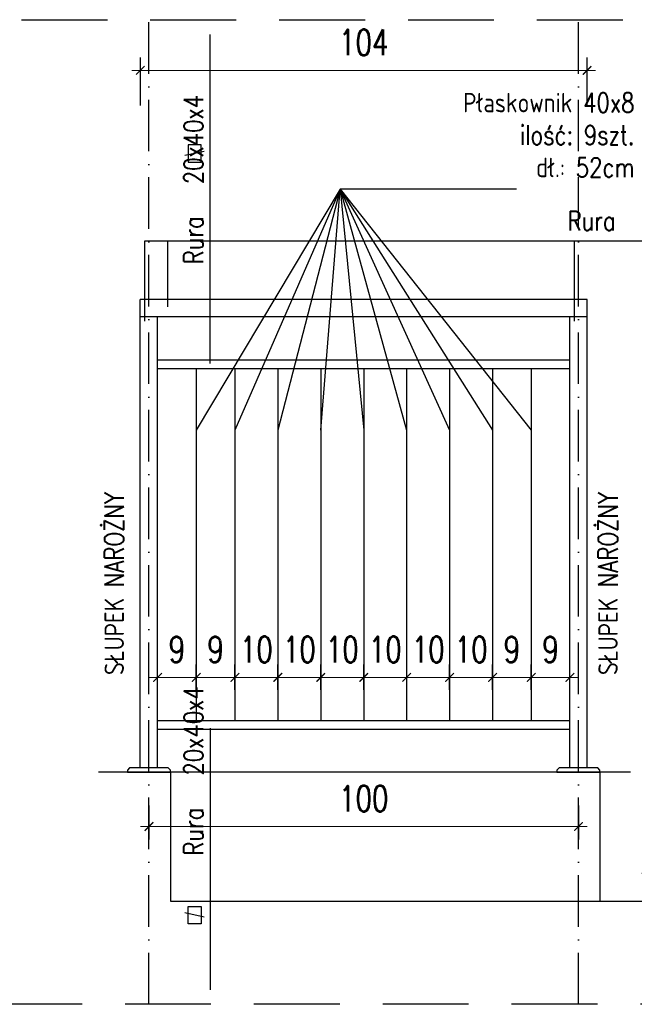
# Model space of a CAD drawing. Header units: millimetres. Extents: x 31969 to 285678, y -69766 to -1123.
# Tile 21 of 161: x 142151 to 142437, y -20375 to -19917. Entities that reach past the tile are written whole.
import ezdxf

# ---------------------------------------------------------------- set-up
doc = ezdxf.new("R2010")
doc.units = ezdxf.units.MM
for name, pattern in [('ACAD_ISO03W100', [30, 12, -18]), ('ACAD_ISO10W100', [18, 12, -3, 0, -3]), ('HIDDEN', [0.375, 0.25, -0.125])]:
    doc.linetypes.add(name, pattern=pattern)
for name, color, linetype in [('a-balustrada i pochwyt', 1, 'Continuous'), ('a-balustrady detal', 5, 'Continuous'), ('a-opis 2', 1, 'Continuous'), ('a-osie', 4, 'ACAD_ISO10W100'), ('a-przerywana', 250, 'HIDDEN'), ('a-widokowa', 3, 'Continuous'), ('a-wymiary', 11, 'Continuous')]:
    doc.layers.add(name, color=color, linetype=linetype)
doc.styles.add('WYMIAR', font='romans.shx', dxfattribs={"width": 0.8})
doc.styles.add('WYMIARY', font='simplex.shx', dxfattribs={"width": 0.75})
doc.dimstyles.new('MAREK50', dxfattribs={"dimtxt": 12.5, "dimasz": 5, "dimexe": 3, "dimexo": 2, "dimgap": 3.5, "dimtad": 1, "dimdec": 1, "dimdsep": 46, "dimtxsty": 'WYMIARY', "dimblk1": 'ARCHTICK', "dimblk2": 'ARCHTICK', "dimsah": 1, "dimcen": 2.5, "dimdle": 5, "dimadec": 0, "dimazin": 0, "dimtfac": 1, "dimtdec": 1, "dimtmove": 1, "dimatfit": 3, "dimldrblk": 'ARCHTICK', "dimfxl": 0, "dimtolj": 1, "dimtzin": 0, "dimarcsym": 0})

# ---------------------------------------------------------------- blocks, each defined once
blk = doc.blocks.new('_ARCHTICK')
at = {"color": 0, "linetype": 'ByBlock', "const_width": 0.15}
blk.add_lwpolyline([(-0.5, -0.5), (0.5, 0.5)], dxfattribs=at)
blk = doc.blocks.new('*D1127')
at = {"layer": 'a-wymiary', "color": 0, "linetype": 'ACAD_ISO03W100', "lineweight": -2, "ltscale": 100}
blk.add_line((139606.08, -20183.36), (139606.08, -20177.47), dxfattribs=at)
at = {"layer": 'a-wymiary', "color": 0, "lineweight": -2, "ltscale": 100}
blk.add_line((139615.08, -20183.36), (139615.08, -20177.47), dxfattribs=at)
at = {"layer": 'a-wymiary', "color": 0, "lineweight": 0, "ltscale": 100}
blk.add_line((139604.08, -20180.47), (139617.08, -20180.47), dxfattribs=at)
at = {"layer": 'DEFPOINTS', "color": 0, "ltscale": 100}
for p in [(139615.08, -20180.47), (139606.08, -20185.36), (139615.08, -20185.36)]:
    blk.add_point(p, dxfattribs=at)
at = {"layer": 'a-wymiary', "color": 0, "lineweight": 0, "ltscale": 100, "xscale": 2, "yscale": 2, "zscale": 2, "rotation": 180}
blk.add_blockref('_ARCHTICK', (139606.08, -20180.47), dxfattribs=at)
at = {"layer": 'a-wymiary', "color": 0, "lineweight": 0, "ltscale": 100, "xscale": 2, "yscale": 2, "zscale": 2}
blk.add_blockref('_ARCHTICK', (139615.08, -20180.47), dxfattribs=at)
at = {"layer": 'a-wymiary', "color": 0, "ltscale": 100, "insert": (139610.58, -20173.97), "char_height": 6, "attachment_point": 5, "style": 'WYMIARY'}
blk.add_mtext('\\A1;9', dxfattribs=at)
blk = doc.blocks.new('*D1128')
at = {"layer": 'a-wymiary', "color": 0, "linetype": 'ACAD_ISO03W100', "lineweight": -2, "ltscale": 100}
blk.add_line((139635.08, -20183.36), (139635.08, -20177.47), dxfattribs=at)
at = {"layer": 'a-wymiary', "color": 0, "lineweight": -2, "ltscale": 100}
blk.add_line((139645.08, -20183.36), (139645.08, -20177.47), dxfattribs=at)
at = {"layer": 'a-wymiary', "color": 0, "lineweight": 0, "ltscale": 100}
blk.add_line((139633.08, -20180.47), (139647.08, -20180.47), dxfattribs=at)
at = {"layer": 'DEFPOINTS', "color": 0, "ltscale": 100}
for p in [(139645.08, -20180.47), (139635.08, -20185.36), (139645.08, -20185.36)]:
    blk.add_point(p, dxfattribs=at)
at = {"layer": 'a-wymiary', "color": 0, "lineweight": 0, "ltscale": 100, "xscale": 2, "yscale": 2, "zscale": 2, "rotation": 180}
blk.add_blockref('_ARCHTICK', (139635.08, -20180.47), dxfattribs=at)
at = {"layer": 'a-wymiary', "color": 0, "lineweight": 0, "ltscale": 100, "xscale": 2, "yscale": 2, "zscale": 2}
blk.add_blockref('_ARCHTICK', (139645.08, -20180.47), dxfattribs=at)
at = {"layer": 'a-wymiary', "color": 0, "ltscale": 100, "insert": (139640.08, -20173.97), "char_height": 6, "attachment_point": 5, "style": 'WYMIARY'}
blk.add_mtext('\\A1;10', dxfattribs=at)
blk = doc.blocks.new('*D1129')
at = {"layer": 'a-wymiary', "color": 0, "linetype": 'ACAD_ISO03W100', "lineweight": -2, "ltscale": 100}
blk.add_line((139645.08, -20183.36), (139645.08, -20177.47), dxfattribs=at)
at = {"layer": 'a-wymiary', "color": 0, "lineweight": -2, "ltscale": 100}
blk.add_line((139655.08, -20183.36), (139655.08, -20177.47), dxfattribs=at)
at = {"layer": 'a-wymiary', "color": 0, "lineweight": 0, "ltscale": 100}
blk.add_line((139643.08, -20180.47), (139657.08, -20180.47), dxfattribs=at)
at = {"layer": 'DEFPOINTS', "color": 0, "ltscale": 100}
for p in [(139655.08, -20180.47), (139645.08, -20185.36), (139655.08, -20185.36)]:
    blk.add_point(p, dxfattribs=at)
at = {"layer": 'a-wymiary', "color": 0, "lineweight": 0, "ltscale": 100, "xscale": 2, "yscale": 2, "zscale": 2, "rotation": 180}
blk.add_blockref('_ARCHTICK', (139645.08, -20180.47), dxfattribs=at)
at = {"layer": 'a-wymiary', "color": 0, "lineweight": 0, "ltscale": 100, "xscale": 2, "yscale": 2, "zscale": 2}
blk.add_blockref('_ARCHTICK', (139655.08, -20180.47), dxfattribs=at)
at = {"layer": 'a-wymiary', "color": 0, "ltscale": 100, "insert": (139650.08, -20173.97), "char_height": 6, "attachment_point": 5, "style": 'WYMIARY'}
blk.add_mtext('\\A1;10', dxfattribs=at)
blk = doc.blocks.new('*D1130')
at = {"layer": 'a-wymiary', "color": 0, "linetype": 'ACAD_ISO03W100', "lineweight": -2, "ltscale": 100}
blk.add_line((139655.08, -20183.36), (139655.08, -20177.47), dxfattribs=at)
at = {"layer": 'a-wymiary', "color": 0, "lineweight": -2, "ltscale": 100}
blk.add_line((139665.08, -20183.36), (139665.08, -20177.47), dxfattribs=at)
at = {"layer": 'a-wymiary', "color": 0, "lineweight": 0, "ltscale": 100}
blk.add_line((139653.08, -20180.47), (139667.08, -20180.47), dxfattribs=at)
at = {"layer": 'DEFPOINTS', "color": 0, "ltscale": 100}
for p in [(139665.08, -20180.47), (139655.08, -20185.36), (139665.08, -20185.36)]:
    blk.add_point(p, dxfattribs=at)
at = {"layer": 'a-wymiary', "color": 0, "lineweight": 0, "ltscale": 100, "xscale": 2, "yscale": 2, "zscale": 2, "rotation": 180}
blk.add_blockref('_ARCHTICK', (139655.08, -20180.47), dxfattribs=at)
at = {"layer": 'a-wymiary', "color": 0, "lineweight": 0, "ltscale": 100, "xscale": 2, "yscale": 2, "zscale": 2}
blk.add_blockref('_ARCHTICK', (139665.08, -20180.47), dxfattribs=at)
at = {"layer": 'a-wymiary', "color": 0, "ltscale": 100, "insert": (139660.08, -20173.97), "char_height": 6, "attachment_point": 5, "style": 'WYMIARY'}
blk.add_mtext('\\A1;10', dxfattribs=at)
blk = doc.blocks.new('*D1131')
at = {"layer": 'a-wymiary', "color": 0, "linetype": 'ACAD_ISO03W100', "lineweight": -2, "ltscale": 100}
blk.add_line((139665.08, -20183.36), (139665.08, -20177.47), dxfattribs=at)
at = {"layer": 'a-wymiary', "color": 0, "lineweight": -2, "ltscale": 100}
blk.add_line((139675.08, -20183.36), (139675.08, -20177.47), dxfattribs=at)
at = {"layer": 'a-wymiary', "color": 0, "lineweight": 0, "ltscale": 100}
blk.add_line((139663.08, -20180.47), (139677.08, -20180.47), dxfattribs=at)
at = {"layer": 'DEFPOINTS', "color": 0, "ltscale": 100}
for p in [(139675.08, -20180.47), (139665.08, -20185.36), (139675.08, -20185.36)]:
    blk.add_point(p, dxfattribs=at)
at = {"layer": 'a-wymiary', "color": 0, "lineweight": 0, "ltscale": 100, "xscale": 2, "yscale": 2, "zscale": 2, "rotation": 180}
blk.add_blockref('_ARCHTICK', (139665.08, -20180.47), dxfattribs=at)
at = {"layer": 'a-wymiary', "color": 0, "lineweight": 0, "ltscale": 100, "xscale": 2, "yscale": 2, "zscale": 2}
blk.add_blockref('_ARCHTICK', (139675.08, -20180.47), dxfattribs=at)
at = {"layer": 'a-wymiary', "color": 0, "ltscale": 100, "insert": (139670.08, -20173.97), "char_height": 6, "attachment_point": 5, "style": 'WYMIARY'}
blk.add_mtext('\\A1;10', dxfattribs=at)
blk = doc.blocks.new('*D1132')
at = {"layer": 'a-wymiary', "color": 0, "linetype": 'ACAD_ISO03W100', "lineweight": -2, "ltscale": 100}
blk.add_line((139675.08, -20183.36), (139675.08, -20177.47), dxfattribs=at)
at = {"layer": 'a-wymiary', "color": 0, "lineweight": -2, "ltscale": 100}
blk.add_line((139684.08, -20183.36), (139684.08, -20177.47), dxfattribs=at)
at = {"layer": 'a-wymiary', "color": 0, "lineweight": 0, "ltscale": 100}
blk.add_line((139673.08, -20180.47), (139686.08, -20180.47), dxfattribs=at)
at = {"layer": 'DEFPOINTS', "color": 0, "ltscale": 100}
for p in [(139684.08, -20180.47), (139675.08, -20185.36), (139684.08, -20185.36)]:
    blk.add_point(p, dxfattribs=at)
at = {"layer": 'a-wymiary', "color": 0, "lineweight": 0, "ltscale": 100, "xscale": 2, "yscale": 2, "zscale": 2, "rotation": 180}
blk.add_blockref('_ARCHTICK', (139675.08, -20180.47), dxfattribs=at)
at = {"layer": 'a-wymiary', "color": 0, "lineweight": 0, "ltscale": 100, "xscale": 2, "yscale": 2, "zscale": 2}
blk.add_blockref('_ARCHTICK', (139684.08, -20180.47), dxfattribs=at)
at = {"layer": 'a-wymiary', "color": 0, "ltscale": 100, "insert": (139679.58, -20173.97), "char_height": 6, "attachment_point": 5, "style": 'WYMIARY'}
blk.add_mtext('\\A1;9', dxfattribs=at)
blk = doc.blocks.new('*D1133')
at = {"layer": 'a-wymiary', "color": 0, "linetype": 'ACAD_ISO03W100', "lineweight": -2, "ltscale": 100}
blk.add_line((139684.08, -20183.36), (139684.08, -20177.47), dxfattribs=at)
at = {"layer": 'a-wymiary', "color": 0, "lineweight": -2, "ltscale": 100}
blk.add_line((139693.08, -20183.36), (139693.08, -20177.47), dxfattribs=at)
at = {"layer": 'a-wymiary', "color": 0, "lineweight": 0, "ltscale": 100}
blk.add_line((139682.08, -20180.47), (139695.08, -20180.47), dxfattribs=at)
at = {"layer": 'DEFPOINTS', "color": 0, "ltscale": 100}
for p in [(139693.08, -20180.47), (139684.08, -20185.36), (139693.08, -20185.36)]:
    blk.add_point(p, dxfattribs=at)
at = {"layer": 'a-wymiary', "color": 0, "lineweight": 0, "ltscale": 100, "xscale": 2, "yscale": 2, "zscale": 2, "rotation": 180}
blk.add_blockref('_ARCHTICK', (139684.08, -20180.47), dxfattribs=at)
at = {"layer": 'a-wymiary', "color": 0, "lineweight": 0, "ltscale": 100, "xscale": 2, "yscale": 2, "zscale": 2}
blk.add_blockref('_ARCHTICK', (139693.08, -20180.47), dxfattribs=at)
at = {"layer": 'a-wymiary', "color": 0, "ltscale": 100, "insert": (139688.58, -20173.97), "char_height": 6, "attachment_point": 5, "style": 'WYMIARY'}
blk.add_mtext('\\A1;9', dxfattribs=at)
blk = doc.blocks.new('*D1140')
at = {"layer": 'a-wymiary', "color": 0, "lineweight": 0, "ltscale": 100}
blk.add_line((139742.88, -20090.54), (139742.88, -20204.54), dxfattribs=at)
at = {"layer": 'a-wymiary', "color": 0, "linetype": 'ACAD_ISO03W100', "lineweight": -2, "ltscale": 100}
blk.add_line((139732.88, -20092.54), (139745.88, -20092.54), dxfattribs=at)
at = {"layer": 'a-wymiary', "color": 0, "lineweight": -2, "ltscale": 100}
blk.add_line((139732.88, -20202.54), (139745.88, -20202.54), dxfattribs=at)
at = {"layer": 'DEFPOINTS', "color": 0, "ltscale": 100}
for p in [(139696.58, -20092.54), (139701.08, -20202.54), (139742.88, -20202.54)]:
    blk.add_point(p, dxfattribs=at)
at = {"layer": 'a-wymiary', "color": 0, "lineweight": 0, "ltscale": 100, "xscale": 2, "yscale": 2, "zscale": 2}
for p, rotation in [((139742.88, -20092.54), 90), ((139742.88, -20202.54), 270)]:
    blk.add_blockref('_ARCHTICK', p, dxfattribs=dict(at, rotation=rotation))
at = {"layer": 'a-wymiary', "color": 0, "ltscale": 100, "insert": (139736.38, -20147.54), "char_height": 6, "attachment_point": 5, "rotation": 90, "style": 'WYMIARY'}
blk.add_mtext('\\A1;110', dxfattribs=at)
blk = doc.blocks.new('*D1141')
at = {"layer": 'a-wymiary', "color": 0, "linetype": 'ACAD_ISO03W100', "lineweight": -2, "ltscale": 100}
blk.add_line((139597.08, -20183.36), (139597.08, -20177.47), dxfattribs=at)
at = {"layer": 'a-wymiary', "color": 0, "lineweight": -2, "ltscale": 100}
blk.add_line((139606.08, -20183.36), (139606.08, -20177.47), dxfattribs=at)
at = {"layer": 'a-wymiary', "color": 0, "lineweight": 0, "ltscale": 100}
blk.add_line((139595.08, -20180.47), (139608.08, -20180.47), dxfattribs=at)
at = {"layer": 'DEFPOINTS', "color": 0, "ltscale": 100}
for p in [(139606.08, -20180.47), (139597.08, -20185.36), (139606.08, -20185.36)]:
    blk.add_point(p, dxfattribs=at)
at = {"layer": 'a-wymiary', "color": 0, "lineweight": 0, "ltscale": 100, "xscale": 2, "yscale": 2, "zscale": 2, "rotation": 180}
blk.add_blockref('_ARCHTICK', (139597.08, -20180.47), dxfattribs=at)
at = {"layer": 'a-wymiary', "color": 0, "lineweight": 0, "ltscale": 100, "xscale": 2, "yscale": 2, "zscale": 2}
blk.add_blockref('_ARCHTICK', (139606.08, -20180.47), dxfattribs=at)
at = {"layer": 'a-wymiary', "color": 0, "ltscale": 100, "insert": (139601.58, -20173.97), "char_height": 6, "attachment_point": 5, "style": 'WYMIARY'}
blk.add_mtext('\\A1;9', dxfattribs=at)
blk = doc.blocks.new('*D1124')
at = {"layer": 'a-wymiary', "color": 0, "lineweight": -2, "ltscale": 100}
blk.add_line((139595.08, -20210.27), (139595.08, -20218.17), dxfattribs=at)
at = {"layer": 'a-wymiary', "color": 0, "linetype": 'ACAD_ISO03W100', "lineweight": -2, "ltscale": 100}
blk.add_line((139695.08, -20210.27), (139695.08, -20218.17), dxfattribs=at)
at = {"layer": 'a-wymiary', "color": 0, "lineweight": 0, "ltscale": 100}
blk.add_line((139697.08, -20215.17), (139593.08, -20215.17), dxfattribs=at)
at = {"layer": 'DEFPOINTS', "color": 0, "ltscale": 100}
for p in [(139595.08, -20208.27), (139695.08, -20208.27), (139595.08, -20215.17)]:
    blk.add_point(p, dxfattribs=at)
at = {"layer": 'a-wymiary', "color": 0, "lineweight": 0, "ltscale": 100, "xscale": 2, "yscale": 2, "zscale": 2, "rotation": 180}
blk.add_blockref('_ARCHTICK', (139595.08, -20215.17), dxfattribs=at)
at = {"layer": 'a-wymiary', "color": 0, "lineweight": 0, "ltscale": 100, "xscale": 2, "yscale": 2, "zscale": 2}
blk.add_blockref('_ARCHTICK', (139695.08, -20215.17), dxfattribs=at)
at = {"layer": 'a-wymiary', "color": 0, "ltscale": 100, "insert": (139645.08, -20208.67), "char_height": 6, "attachment_point": 5, "style": 'WYMIARY'}
blk.add_mtext('\\A1;100', dxfattribs=at)
blk = doc.blocks.new('*D1125')
at = {"layer": 'a-wymiary', "color": 0, "linetype": 'ACAD_ISO03W100', "lineweight": -2, "ltscale": 100}
blk.add_line((139615.08, -20183.36), (139615.08, -20177.47), dxfattribs=at)
at = {"layer": 'a-wymiary', "color": 0, "lineweight": -2, "ltscale": 100}
blk.add_line((139625.08, -20183.36), (139625.08, -20177.47), dxfattribs=at)
at = {"layer": 'a-wymiary', "color": 0, "lineweight": 0, "ltscale": 100}
blk.add_line((139613.08, -20180.47), (139627.08, -20180.47), dxfattribs=at)
at = {"layer": 'DEFPOINTS', "color": 0, "ltscale": 100}
for p in [(139625.08, -20180.47), (139615.08, -20185.36), (139625.08, -20185.36)]:
    blk.add_point(p, dxfattribs=at)
at = {"layer": 'a-wymiary', "color": 0, "lineweight": 0, "ltscale": 100, "xscale": 2, "yscale": 2, "zscale": 2, "rotation": 180}
blk.add_blockref('_ARCHTICK', (139615.08, -20180.47), dxfattribs=at)
at = {"layer": 'a-wymiary', "color": 0, "lineweight": 0, "ltscale": 100, "xscale": 2, "yscale": 2, "zscale": 2}
blk.add_blockref('_ARCHTICK', (139625.08, -20180.47), dxfattribs=at)
at = {"layer": 'a-wymiary', "color": 0, "ltscale": 100, "insert": (139620.08, -20173.97), "char_height": 6, "attachment_point": 5, "style": 'WYMIARY'}
blk.add_mtext('\\A1;10', dxfattribs=at)
blk = doc.blocks.new('*D1126')
at = {"layer": 'a-wymiary', "color": 0, "linetype": 'ACAD_ISO03W100', "lineweight": -2, "ltscale": 100}
blk.add_line((139625.08, -20183.36), (139625.08, -20177.47), dxfattribs=at)
at = {"layer": 'a-wymiary', "color": 0, "lineweight": -2, "ltscale": 100}
blk.add_line((139635.08, -20183.36), (139635.08, -20177.47), dxfattribs=at)
at = {"layer": 'a-wymiary', "color": 0, "lineweight": 0, "ltscale": 100}
blk.add_line((139623.08, -20180.47), (139637.08, -20180.47), dxfattribs=at)
at = {"layer": 'DEFPOINTS', "color": 0, "ltscale": 100}
for p in [(139635.08, -20180.47), (139625.08, -20185.36), (139635.08, -20185.36)]:
    blk.add_point(p, dxfattribs=at)
at = {"layer": 'a-wymiary', "color": 0, "lineweight": 0, "ltscale": 100, "xscale": 2, "yscale": 2, "zscale": 2, "rotation": 180}
blk.add_blockref('_ARCHTICK', (139625.08, -20180.47), dxfattribs=at)
at = {"layer": 'a-wymiary', "color": 0, "lineweight": 0, "ltscale": 100, "xscale": 2, "yscale": 2, "zscale": 2}
blk.add_blockref('_ARCHTICK', (139635.08, -20180.47), dxfattribs=at)
at = {"layer": 'a-wymiary', "color": 0, "ltscale": 100, "insert": (139630.08, -20173.97), "char_height": 6, "attachment_point": 5, "style": 'WYMIARY'}
blk.add_mtext('\\A1;10', dxfattribs=at)
blk = doc.blocks.new('*D1142')
at = {"layer": 'a-wymiary', "color": 0, "lineweight": -2, "ltscale": 100}
blk.add_line((139593.08, -20047.33), (139593.08, -20036.18), dxfattribs=at)
at = {"layer": 'a-wymiary', "color": 0, "linetype": 'ACAD_ISO03W100', "lineweight": -2, "ltscale": 100}
blk.add_line((139697.08, -20047.33), (139697.08, -20036.18), dxfattribs=at)
at = {"layer": 'a-wymiary', "color": 0, "lineweight": 0, "ltscale": 100}
blk.add_line((139699.08, -20039.18), (139591.08, -20039.18), dxfattribs=at)
at = {"layer": 'DEFPOINTS', "color": 0, "ltscale": 100}
for p in [(139593.08, -20039.18), (139593.08, -20049.33), (139697.08, -20049.33)]:
    blk.add_point(p, dxfattribs=at)
at = {"layer": 'a-wymiary', "color": 0, "lineweight": 0, "ltscale": 100, "xscale": 2, "yscale": 2, "zscale": 2, "rotation": 180}
blk.add_blockref('_ARCHTICK', (139593.08, -20039.18), dxfattribs=at)
at = {"layer": 'a-wymiary', "color": 0, "lineweight": 0, "ltscale": 100, "xscale": 2, "yscale": 2, "zscale": 2}
blk.add_blockref('_ARCHTICK', (139697.08, -20039.18), dxfattribs=at)
at = {"layer": 'a-wymiary', "color": 0, "ltscale": 100, "insert": (139645.08, -20032.68), "char_height": 6, "attachment_point": 5, "style": 'WYMIARY'}
blk.add_mtext('\\A1;104', dxfattribs=at)
blk = doc.blocks.new('A$C36CD4FA8')
at = {"layer": 'a-balustrady detal', "ltscale": 0.5}
for p, q in [((311.67, 185), (207.67, 185)), ((207.67, 76), (207.67, 185)), ((311.67, 76), (311.67, 185)), ((311.67, 181), (207.67, 181)), ((211.67, 76), (211.67, 181)), ((307.67, 76), (307.67, 181)), ((211.67, 171), (307.67, 171)), ((211.67, 169), (307.67, 169)), ((220.67, 169), (220.67, 87)), ((229.67, 169), (229.67, 87)), ((239.67, 169), (239.67, 87)), ((249.67, 169), (249.67, 87)), ((259.67, 169), (259.67, 87)), ((269.67, 169), (269.67, 87)), ((279.67, 169), (279.67, 87)), ((289.67, 169), (289.67, 87)), ((298.67, 169), (298.67, 87)), ((211.67, 87), (307.67, 87)), ((211.67, 85), (307.67, 85))]:
    blk.add_line(p, q, dxfattribs=at)
for points in [[(204.67, 75), (214.67, 75), (214.67, 75.5), (214.17, 76), (205.17, 76), (204.67, 75.5)], [(304.67, 75), (314.67, 75), (314.67, 75.5), (314.17, 76), (305.17, 76), (304.67, 75.5)]]:
    blk.add_lwpolyline(points, close=True, dxfattribs=at)
at = {"layer": 'a-opis 2', "ltscale": 0.1}
for p, q in [((223.93, 170.12), (223.93, 246.72)), ((254.17, 210.68), (220.67, 154.6)), ((254.17, 210.68), (229.67, 154.6)), ((254.17, 210.68), (239.67, 154.6)), ((249.67, 154.6), (254.17, 210.68)), ((254.17, 210.68), (259.67, 154.6)), ((295.23, 210.68), (254.17, 210.68)), ((254.17, 210.68), (269.67, 154.6)), ((254.17, 210.68), (279.67, 154.6)), ((254.17, 210.68), (289.67, 154.6)), ((254.17, 210.68), (298.67, 154.6)), ((208.74, 198.66), (361.59, 198.66)), ((208.74, 179.97), (208.74, 198.66)), ((214.02, 198.66), (214.02, 183.35)), ((308.74, 179.97), (308.74, 198.66)), ((223.93, 85.26), (223.93, 24.38)), ((214.67, 75), (214.67, 44.98)), ((314.67, 75), (314.67, 44.98)), ((214.67, 44.98), (360.27, 44.98))]:
    blk.add_line(p, q, dxfattribs=at)
for points in [[(218.84, 217.01), (221.84, 217.01), (221.84, 221.01), (218.84, 221.01), (218.84, 217.01)], [(222.5, 219.51), (218.06, 218.51)], [(218.84, 43.75), (221.84, 43.75), (221.84, 39.75), (218.84, 39.75), (218.84, 43.75)], [(222.5, 41.25), (218.06, 42.25)]]:
    blk.add_lwpolyline(points, dxfattribs=at)
at = {"layer": 'a-osie'}
for p, q in [((209.67, 20.98), (209.67, 250.15)), ((309.67, 20.98), (309.67, 250.15))]:
    blk.add_line(p, q, dxfattribs=at)
at = {"layer": 'a-przerywana', "color": 3, "ltscale": 80}
blk.add_lwpolyline([(0, 250.15), (554.11, 250.15), (554.11, 20.98), (0, 20.98)], close=True, dxfattribs=at)
at = {"layer": 'a-widokowa'}
blk.add_line((321.81, 75), (197.92, 75), dxfattribs=at)
at = {"layer": 'a-opis 2', "ltscale": 0.1, "char_height": 4.5269, "style": 'WYMIAR'}
for s, insert, width, attachment_point in [('Płaskownik 40x8\\Pilość: 9szt.\\Pdł.: 52cm', (322.7, 233.11), 94.9255, 3), ('{\\W5.69588; }Rura   40x40x4', (289.45, 205.6), 96.9255, 1), ('{\\W2.79619; }Płaskownik \\P{\\W2.39619; }100x100x10', (316.12, 59.78), 53.599, 1)]:
    blk.add_mtext(s, dxfattribs=dict(at, insert=insert, width=width, attachment_point=attachment_point))
at = {"layer": 'a-opis 2', "ltscale": 0.1, "char_height": 4.5269, "width": 94.9255, "rotation": 90, "style": 'WYMIAR'}
for s, insert, attachment_point in [('{\\W5.47498; }Rura   20x40x4', (217.79, 176.25), 1), ('{\\W5.13212; }SŁUPEK NAROŻNY', (199.34, 81.68), 1), ('{\\W5.13212; }SŁUPEK NAROŻNY', (314.3, 81.68), 1), ('Rura   20x40x4', (217.79, 95.01), 3)]:
    blk.add_mtext(s, dxfattribs=dict(at, insert=insert, attachment_point=attachment_point))
at = {"layer": 'a-wymiary', "ltscale": 100}
for base, p1, p2, picture, middle in [((207.67, 238.37), (311.67, 228.22), (207.67, 228.22), '*D1142', (259.67, 244.87)), ((209.67, 62.38), (309.67, 69.28), (209.67, 69.28), '*D1124', (259.67, 68.88))]:
    dim = blk.add_linear_dim(base=base, p1=p1, p2=p2, dimstyle='MAREK50', override={"dimtxt": 6, "dimasz": 2, "dimdle": 2, "dimfxl": 10, "dimfxlon": 1, "dimlwd": 0}, dxfattribs=at)
    dim.commit()
    dim.dimension.update_dxf_attribs({"geometry": picture, "text_midpoint": middle, "insert": (-139385.4, 20277.54)})
dim = blk.add_linear_dim(base=(357.48, 75), p1=(311.17, 185), p2=(315.67, 75), angle=90, dimstyle='MAREK50', override={"dimtxt": 6, "dimasz": 2, "dimdle": 2, "dimfxl": 10, "dimfxlon": 1, "dimlwd": 0}, dxfattribs=at)
dim.commit()
dim.dimension.update_dxf_attribs({"geometry": '*D1140', "text_midpoint": (350.98, 130), "insert": (-139385.4, 20277.54)})
for base, p1, p2, picture, middle in [((220.67, 97.08), (211.67, 92.18), (220.67, 92.18), '*D1141', (216.17, 97.08)), ((229.67, 97.08), (220.67, 92.18), (229.67, 92.18), '*D1127', (225.17, 97.08)), ((239.67, 97.08), (229.67, 92.18), (239.67, 92.18), '*D1125', (234.67, 97.08)), ((249.67, 97.08), (239.67, 92.18), (249.67, 92.18), '*D1126', (244.67, 97.08)), ((259.67, 97.08), (249.67, 92.18), (259.67, 92.18), '*D1128', (254.67, 97.08)), ((269.67, 97.08), (259.67, 92.18), (269.67, 92.18), '*D1129', (264.67, 97.08)), ((279.67, 97.08), (269.67, 92.18), (279.67, 92.18), '*D1130', (274.67, 97.08)), ((289.67, 97.08), (279.67, 92.18), (289.67, 92.18), '*D1131', (284.67, 97.08)), ((298.67, 97.08), (289.67, 92.18), (298.67, 92.18), '*D1132', (294.17, 97.08)), ((307.67, 97.08), (298.67, 92.18), (307.67, 92.18), '*D1133', (303.17, 97.08))]:
    dim = blk.add_linear_dim(base=base, p1=p1, p2=p2, dimstyle='MAREK50', override={"dimtxt": 6, "dimasz": 2, "dimdle": 2, "dimfxl": 10, "dimfxlon": 1, "dimlwd": 0}, dxfattribs=at)
    dim.commit()
    dim.dimension.update_dxf_attribs({"geometry": picture, "text_midpoint": middle, "dimtype": 128, "insert": (-139385.4, 20277.54)})

msp = doc.modelspace()

# ---------------------------------------------------------------- block references
at = {"layer": 'a-balustrada i pochwyt', "ltscale": 100, "xscale": 2, "yscale": 2, "zscale": 2}
msp.add_blockref('A$C36CD4FA8', (141792.04, -20416.94), dxfattribs=at)

doc.saveas('drawing.dxf')
